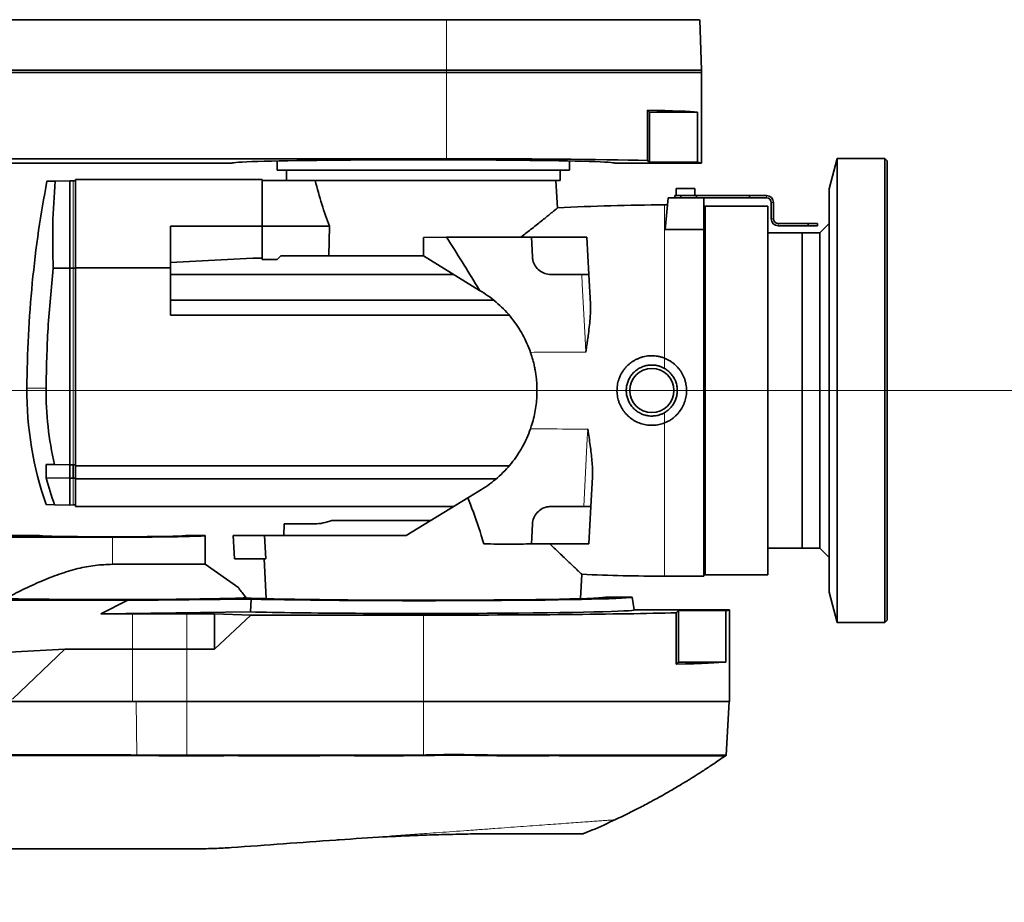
# Model space of a CAD drawing. Header units: millimetres. Extents: x 0 to 14900, y 0 to 10500.
# Tile 42 of 47: x 12365 to 12790, y 5513 to 5894. Entities that reach past the tile are written whole.
import ezdxf

# ---------------------------------------------------------------- set-up
doc = ezdxf.new("R2010")
doc.units = ezdxf.units.MM
doc.header["$LTSCALE"] = 25
doc.styles.add('SLDTEXTSTYLE0', font='TXT', dxfattribs={"width": 0.605})
doc.dimstyles.new('SLDDIMSTYLE2', dxfattribs={"dimtxt": 87.5, "dimasz": 87.5, "dimexe": 0, "dimexo": 0.0625, "dimgap": 21.875, "dimtad": 1, "dimdec": 4, "dimlfac": 25, "dimzin": 12, "dimdsep": 46, "dimtxsty": 'SLDTEXTSTYLE0', "dimsah": 1, "dimcen": 0.09, "dimadec": 1, "dimazin": 3, "dimtfac": 1, "dimtofl": 0, "dimtmove": 0, "dimatfit": 3, "dimfxl": 1, "dimfrac": 2, "dimtolj": 1, "dimtzin": 12, "dimarcsym": 0})

# ---------------------------------------------------------------- blocks, each defined once
blk = doc.blocks.new('_D_6')
at = {"color": 7, "linetype": 'Continuous', "lineweight": 0}
for p, q in [((7972.55, 6237.04), (7775.38, 6271.81)), ((12131.86, 5733.81), (13924.74, 5733.81))]:
    blk.add_line(p, q, dxfattribs=at)
at = {"color": 7, "linetype": 'Continuous', "lineweight": 18}
blk.add_arc((10826.53, 5733.81), 3060.71, 0, 170, dxfattribs=at)
for points in [[(7812.31, 6265.3), (7841.01, 6348.9), (7816.46, 6353.59)], [(13887.24, 5733.81), (13898.49, 5821.48), (13873.49, 5821.12)]]:
    blk.add_solid(points, dxfattribs=at)
at = {"color": 7, "linetype": 'Continuous', "lineweight": 18, "insert": (10991.66, 8905.45), "char_height": 87.5, "attachment_point": 1, "rotation": 354.776, "style": 'SLDTEXTSTYLE0'}
blk.add_mtext('170°', dxfattribs=at)
blk = doc.blocks.new('_D_7')
at = {"color": 7, "linetype": 'Continuous', "lineweight": 0}
for p, q in [((12131.86, 5733.81), (13924.74, 5733.81)), ((7972.55, 5230.58), (7775.38, 5195.81))]:
    blk.add_line(p, q, dxfattribs=at)
at = {"color": 7, "linetype": 'Continuous', "lineweight": 18}
blk.add_arc((10826.53, 5733.81), 3060.71, 190, 0, dxfattribs=at)
for points in [[(13887.24, 5733.81), (13873.49, 5646.5), (13898.49, 5646.14)], [(7812.31, 5202.32), (7816.46, 5114.03), (7841.01, 5118.72)]]:
    blk.add_solid(points, dxfattribs=at)
at = {"color": 7, "linetype": 'Continuous', "lineweight": 18, "insert": (10959.6, 2786.27), "char_height": 87.5, "attachment_point": 1, "rotation": 5, "style": 'SLDTEXTSTYLE0'}
blk.add_mtext('170°', dxfattribs=at)

msp = doc.modelspace()

# ---------------------------------------------------------------- linework, layer by layer
at = {"color": 8, "linetype": 'Continuous', "lineweight": 18}
for p, q in [((12549.0253763, 5893.5166947), (12549.0253763, 5871.8100723)), ((12549.0253763, 5871.8100723), (12549.0253763, 5870.8100723)), ((12549.0253763, 5870.8100723), (12549.0253763, 5833.7301295)), ((12388.0253763, 5786.5055883), (12388.0253763, 5824.1338897)), ((12687.0253763, 5816.8100723), (12687.0253763, 5817.8100723)), ((12643.0253763, 5747.765358), (12643.0253763, 5813.8100723)), ((12689.0253763, 5814.8100723), (12690.0253763, 5814.8100723)), ((12690.0253763, 5807.8100723), (12689.0253763, 5807.8100723)), ((12692.0253763, 5805.8100723), (12692.0253763, 5804.8100723)), ((12388.0253763, 5701.8362549), (12388.0253763, 5786.5055883)), ((12643.0253763, 5743.3363517), (12643.0253763, 5747.765358)), ((12376.3174651, 5734.8100723), (12368.0287096, 5734.8100723)), ((12643.0253763, 5719.8547866), (12643.0253763, 5724.2837929)), ((12643.0253763, 5653.8100723), (12643.0253763, 5719.8547866)), ((12388.0253763, 5684.4862549), (12388.0253763, 5696.0564816)), ((12404.9253763, 5658.9148457), (12404.9253763, 5670.6118697)), ((12413.6147617, 5622.3100723), (12413.6147617, 5637.5626802)), ((12437.0253763, 5622.3100723), (12437.0253763, 5637.5273081)), ((12539.0253763, 5599.8100723), (12539.0253763, 5637.0060037)), ((12413.6147617, 5599.8100723), (12413.6147617, 5622.3100723)), ((12437.0253763, 5599.8100723), (12437.0253763, 5622.3100723)), ((12415.4089488, 5576.7324426), (12415.2088166, 5599.8100723)), ((12437.0253763, 5576.6905554), (12437.0253763, 5599.8100723)), ((12539.0253763, 5576.7304752), (12539.0253763, 5599.8100723)), ((12415.5013198, 5576.3246584), (12415.4063084, 5576.7324276)), ((12437.0253763, 5576.2952906), (12437.028898, 5576.6905247)), ((12539.0134942, 5576.7301192), (12539.0253763, 5576.3344535))]:
    msp.add_line(p, q, dxfattribs=at)
at = {"color": 7, "linetype": 'Continuous', "lineweight": 35}
for p, q in [((12658.9904555, 5871.8100723), (12658.2292129, 5893.6092071)), ((12549.0253763, 5870.8100723), (12313.7621041, 5870.8100723)), ((12549.0253763, 5871.8100723), (12319.2568776, 5871.8100723)), ((12658.9904555, 5871.8100723), (12549.0253763, 5871.8100723)), ((12659.0253763, 5870.8100723), (12549.0253763, 5870.8100723)), ((12658.9292929, 5870.8100723), (12658.9904555, 5871.8100723)), ((12659.0253763, 5831.8100723), (12659.0253763, 5870.8100723)), ((12635.7329625, 5854.6424861), (12635.7329625, 5832.9915874)), ((12635.7329625, 5854.6424861), (12636.5653763, 5853.8100723)), ((12636.5653763, 5853.8100723), (12636.5653763, 5832.1591736)), ((12636.5653763, 5853.8100723), (12657.1919145, 5853.8100723)), ((12657.1919145, 5832.1591736), (12657.1919145, 5853.8100723)), ((12549.0253763, 5833.7301295), (12349.0253763, 5833.7301295)), ((12351.0253763, 5831.8100723), (12456.5253763, 5831.8100723)), ((12476.0253763, 5832.7398311), (12476.0253763, 5828.8100723)), ((12602.0253763, 5828.8100723), (12602.0253763, 5832.7398311)), ((12621.5253763, 5831.8100723), (12659.0253763, 5831.8100723)), ((12635.7329625, 5832.9915874), (12636.5653763, 5832.1591736)), ((12636.5653763, 5832.1591736), (12657.1919145, 5832.1591736)), ((12717.5253763, 5833.8100723), (12714.0253763, 5820.7478945)), ((12738.0253763, 5833.8100723), (12717.5253763, 5833.8100723)), ((12717.5253763, 5633.8100723), (12717.5253763, 5833.8100723)), ((12739.0253763, 5832.8100723), (12738.0253763, 5833.8100723)), ((12738.0253763, 5633.8100723), (12738.0253763, 5833.8100723)), ((12739.0253763, 5634.8100723), (12739.0253763, 5832.8100723)), ((12602.0253763, 5828.8100723), (12476.0253763, 5828.8100723)), ((12480.0253763, 5828.8100723), (12480.0253763, 5824.3100723)), ((12598.0253763, 5824.3100723), (12598.0253763, 5828.8100723)), ((12380.2925163, 5824.0512773), (12386.5253763, 5824.1600723)), ((12386.5253763, 5786.5111536), (12386.5253763, 5824.1600723)), ((12386.5253763, 5824.1600723), (12388.0253763, 5824.1338897)), ((12389.0253763, 5824.1338897), (12388.0253763, 5824.1338897)), ((12389.0253763, 5786.6274472), (12389.0253763, 5824.8100723)), ((12469.5253763, 5824.8100723), (12389.0253763, 5824.8100723)), ((12469.5253763, 5804.5957413), (12469.5253763, 5824.8100723)), ((12490.1566872, 5824.3100723), (12469.5253763, 5824.3100723)), ((12598.0253763, 5824.3100723), (12490.1566872, 5824.3100723)), ((12596.8301644, 5812.4538006), (12596.2088035, 5824.3100723)), ((12647.5253763, 5816.8100723), (12647.5253763, 5817.8100723)), ((12647.5253763, 5817.8100723), (12650.0253763, 5817.8100723)), ((12648.0253763, 5820.8100723), (12648.0253763, 5817.8100723)), ((12648.0253763, 5820.8100723), (12656.0253763, 5820.8100723)), ((12650.0253763, 5817.8100723), (12650.0253763, 5816.8100723)), ((12650.0253763, 5817.8100723), (12656.8437073, 5817.8100723)), ((12656.0253763, 5817.8100723), (12656.0253763, 5820.8100723)), ((12656.8437073, 5816.8100723), (12656.8437073, 5817.8100723)), ((12656.8437073, 5817.8100723), (12679.7253763, 5817.8100723)), ((12679.7253763, 5816.8100723), (12679.7253763, 5817.8100723)), ((12679.7253763, 5817.8100723), (12687.0253763, 5817.8100723)), ((12682.2253763, 5817.9100723), (12682.2253763, 5817.8100723)), ((12682.2253763, 5817.9100723), (12683.4753763, 5817.9100723)), ((12683.4753763, 5817.9100723), (12683.4753763, 5817.8100723)), ((12683.4753763, 5817.9100723), (12683.9753763, 5817.9100723)), ((12683.9753763, 5817.9100723), (12683.9753763, 5817.8100723)), ((12683.9753763, 5817.9100723), (12685.2253763, 5817.9100723)), ((12685.2253763, 5817.9100723), (12685.2253763, 5817.8100723)), ((12714.0253763, 5646.8722501), (12714.0253763, 5820.7478945)), ((12644.2629103, 5813.8100723), (12643.0253763, 5813.8100723)), ((12644.5253763, 5816.8100723), (12643.3297657, 5803.1441809)), ((12644.5253763, 5816.8100723), (12660.0253763, 5816.8100723)), ((12660.0253763, 5803.1441809), (12660.0253763, 5816.8100723)), ((12660.0253763, 5816.8100723), (12679.7253763, 5816.8100723)), ((12660.5253763, 5813.3100723), (12660.0253763, 5812.8100723)), ((12687.5253763, 5813.3100723), (12660.5253763, 5813.3100723)), ((12660.5253763, 5813.3100723), (12660.5253763, 5654.3100723)), ((12679.7253763, 5816.8100723), (12687.0253763, 5816.8100723)), ((12687.5253763, 5813.3100723), (12687.5253763, 5733.8100723)), ((12689.0253763, 5814.8100723), (12689.0253763, 5807.8100723)), ((12690.0253763, 5814.8100723), (12690.0253763, 5807.8100723)), ((12430.0253763, 5804.5957413), (12430.0253763, 5786.6274472)), ((12469.5253763, 5804.5957413), (12430.0253763, 5804.5957413)), ((12498.5358032, 5804.6103907), (12469.5253763, 5804.6103907)), ((12469.5253763, 5801.3506407), (12469.5253763, 5804.5957413)), ((12498.5358032, 5804.6103907), (12498.2652108, 5791.8100723)), ((12705.0253763, 5805.8100723), (12692.0253763, 5805.8100723)), ((12705.0253763, 5804.8100723), (12692.0253763, 5804.8100723)), ((12705.0253763, 5804.8100723), (12705.0253763, 5805.8100723)), ((12705.0253763, 5805.8100723), (12709.0253763, 5805.8100723)), ((12709.0253763, 5804.8100723), (12705.0253763, 5804.8100723)), ((12709.0253763, 5805.8100723), (12709.0253763, 5804.8100723)), ((12714.0253763, 5805.8100723), (12710.0253763, 5801.8100723)), ((12469.5253763, 5790.3100723), (12469.5253763, 5801.3506407)), ((12660.0253763, 5803.1441809), (12643.3297657, 5803.1441809)), ((12660.0253763, 5803.1441809), (12660.0253763, 5653.8100723)), ((12702.3253763, 5801.8100723), (12687.5253763, 5801.8100723)), ((12703.3304927, 5801.8100723), (12702.3253763, 5801.8100723)), ((12702.3253763, 5665.8100723), (12702.3253763, 5801.8100723)), ((12702.3253763, 5801.8100723), (12702.3253763, 5733.8100723)), ((12706.8304927, 5801.8100723), (12706.3232681, 5801.8100723)), ((12710.0253763, 5801.8100723), (12709.8232681, 5801.8100723)), ((12710.0253763, 5665.8100723), (12710.0253763, 5801.8100723)), ((12539.0253763, 5791.8100723), (12539.099181, 5799.8106682)), ((12539.099181, 5799.8106682), (12549.0320856, 5799.8799406)), ((12586.03634, 5791.3913847), (12585.5878529, 5799.9490282)), ((12585.5878529, 5799.9490282), (12609.5650735, 5799.836582)), ((12609.5650735, 5799.836582), (12610.4049873, 5783.8100723)), ((12477.5253763, 5791.8100723), (12476.0253763, 5790.3100723)), ((12498.2652108, 5791.8100723), (12477.5253763, 5791.8100723)), ((12539.0253763, 5791.8100723), (12498.2652108, 5791.8100723)), ((12539.0253763, 5791.8100723), (12563.2583508, 5776.9876751)), ((12430.0253763, 5788.9495961), (12465.5253763, 5790.8100723)), ((12469.5253763, 5790.8100723), (12465.5253763, 5790.8100723)), ((12469.5253763, 5790.3100723), (12476.0253763, 5790.3100723)), ((12379.4116127, 5786.4847602), (12386.5253763, 5786.5111536)), ((12386.5253763, 5701.8100723), (12386.5253763, 5786.5111536)), ((12386.5253763, 5786.5111536), (12388.0253763, 5786.5055883)), ((12389.0253763, 5786.5055883), (12388.0253763, 5786.5055883)), ((12430.0253763, 5786.6274472), (12389.0253763, 5786.6274472)), ((12389.0253763, 5701.3100723), (12389.0253763, 5786.6274472)), ((12430.0253763, 5786.6274472), (12430.0253763, 5766.3100723)), ((12552.1044885, 5783.8100723), (12430.0253763, 5783.8100723)), ((12607.2994948, 5783.8100723), (12594.0253763, 5783.8100723)), ((12610.4049873, 5783.8100723), (12611.0691825, 5771.1364729)), ((12563.2583508, 5776.9876751), (12564.1149926, 5776.4636996)), ((12569.2379829, 5772.8100723), (12430.0253763, 5772.8100723)), ((12575.9644591, 5766.3100723), (12430.0253763, 5766.3100723)), ((12687.5253763, 5733.8100723), (12687.5253763, 5654.3100723)), ((12702.3253763, 5733.8100723), (12702.3253763, 5665.8100723)), ((12376.3663708, 5701.9873984), (12376.3663708, 5696.1266066)), ((12379.9704345, 5701.9244892), (12376.3663708, 5701.9873984)), ((12379.9704345, 5701.9244892), (12386.5253763, 5701.8100723)), ((12386.5253763, 5701.8100723), (12388.0253763, 5701.8362549)), ((12386.5253763, 5696.0443471), (12386.5253763, 5701.8100723)), ((12389.0253763, 5701.8362549), (12388.0253763, 5701.8362549)), ((12388.0253763, 5696.0564816), (12388.0253763, 5701.8362549)), ((12575.9642859, 5701.3100723), (12389.0253763, 5701.3100723)), ((12389.0253763, 5695.8133619), (12389.0253763, 5701.3100723)), ((12376.3663708, 5696.1266066), (12386.5253763, 5696.0443471)), ((12386.5253763, 5696.0443471), (12388.0253763, 5696.0564816)), ((12386.5253763, 5684.4600723), (12386.5253763, 5696.0443471)), ((12389.0253763, 5696.0564816), (12388.0253763, 5696.0564816)), ((12570.4916921, 5695.8133619), (12389.0253763, 5695.8133619)), ((12389.0253763, 5683.8100723), (12389.0253763, 5695.8133619)), ((12611.9346981, 5696.4827483), (12611.2705513, 5683.8100723)), ((12558.2208804, 5687.5512387), (12564.1149926, 5691.156445)), ((12558.2208804, 5687.5512387), (12531.6683757, 5671.3100723)), ((12379.9704345, 5684.5744892), (12376.3139152, 5684.638314)), ((12379.9704345, 5684.5744892), (12386.5253763, 5684.4600723)), ((12386.5253763, 5684.4600723), (12388.0253763, 5684.4862549)), ((12389.0253763, 5684.4862549), (12388.0253763, 5684.4862549)), ((12389.0253763, 5683.8100723), (12552.1044885, 5683.8100723)), ((12594.0253763, 5683.8100723), (12608.1683169, 5683.8100723)), ((12611.2705513, 5683.8100723), (12610.4309724, 5667.7899533)), ((12499.6111344, 5677.8100723), (12542.2951543, 5677.8100723)), ((12479.0515802, 5676.3100723), (12478.7895413, 5671.3100723)), ((12492.2214638, 5676.3100723), (12479.0515802, 5676.3100723)), ((12585.5878529, 5667.6711165), (12586.03634, 5676.22876)), ((12342.6768902, 5670.6118697), (12404.9253763, 5670.6118697)), ((12373.3894779, 5671.3100723), (12351.0253763, 5671.3100723)), ((12444.9253763, 5671.3100723), (12436.4612747, 5671.3100723)), ((12444.9253763, 5658.9148457), (12444.9253763, 5671.3100723)), ((12457.5494541, 5661.3100723), (12457.0253763, 5671.3100723)), ((12457.0253763, 5671.3100723), (12470.5749263, 5671.3100723)), ((12471.0295136, 5661.3100723), (12470.5749263, 5671.3100723)), ((12470.5749263, 5671.3100723), (12531.6683757, 5671.3100723)), ((12610.4309724, 5667.7899533), (12585.5878529, 5667.6711165)), ((12687.5253763, 5665.8100723), (12702.3253763, 5665.8100723)), ((12702.3253763, 5665.8100723), (12710.0253763, 5665.8100723)), ((12710.0253763, 5665.8100723), (12714.0253763, 5661.8100723)), ((12457.5494541, 5661.3100723), (12471.0295136, 5661.3100723)), ((12470.3724051, 5661.3100723), (12471.2734388, 5644.1173263)), ((12404.9253763, 5658.9148457), (12444.9253763, 5658.9148457)), ((12459.4079505, 5648.774038), (12444.9253763, 5658.9148457)), ((12606.7773138, 5644.1173263), (12607.3290356, 5654.6448051)), ((12643.0253763, 5653.8100723), (12660.0253763, 5653.8100723)), ((12660.0253763, 5654.8100723), (12660.5253763, 5654.3100723)), ((12660.5253763, 5654.3100723), (12687.5253763, 5654.3100723)), ((12411.3638371, 5643.26463), (12349.0253763, 5643.4543355)), ((12411.3638371, 5643.26463), (12399.9764678, 5637.6041836)), ((12464.7098585, 5643.919093), (12411.3638371, 5643.26463)), ((12464.7098585, 5643.919093), (12464.4677892, 5638.3953802)), ((12629.0253763, 5644.8100723), (12617.7311476, 5644.8100723)), ((12629.9951747, 5639.3100723), (12629.0253763, 5644.8100723)), ((12714.0253763, 5646.8722501), (12717.5253763, 5633.8100723)), ((12671.0253763, 5639.3100723), (12629.9951747, 5639.3100723)), ((12649.0253763, 5638.960971), (12648.0762252, 5638.01182)), ((12669.5014277, 5638.960971), (12649.0253763, 5638.960971)), ((12649.0253763, 5616.8100723), (12649.0253763, 5638.960971)), ((12669.5014277, 5638.960971), (12669.5014277, 5616.8100723)), ((12671.0253763, 5599.8100723), (12671.0253763, 5639.3100723)), ((12399.9764678, 5637.6041836), (12464.4677892, 5638.3953802)), ((12399.9764678, 5637.6041836), (12413.6147617, 5637.5626802)), ((12437.0253763, 5637.5273081), (12449.0253763, 5637.5273081)), ((12449.0253763, 5637.5273081), (12464.6304014, 5637.0060037)), ((12449.0253763, 5622.3100723), (12449.0253763, 5637.5273081)), ((12449.0253763, 5622.3100723), (12464.6304014, 5637.0060037)), ((12464.6304014, 5637.0060037), (12539.0253763, 5637.0060037)), ((12648.0762252, 5615.8609213), (12648.0762252, 5638.01182)), ((12738.0253763, 5633.8100723), (12739.0253763, 5634.8100723)), ((12717.5253763, 5633.8100723), (12738.0253763, 5633.8100723)), ((12349.0253763, 5620.4861495), (12384.4505084, 5622.3100723)), ((12384.4505084, 5622.3100723), (12361.8748398, 5600.8100723)), ((12384.4505084, 5622.3100723), (12413.6147617, 5622.3100723)), ((12437.0253763, 5622.3100723), (12449.0253763, 5622.3100723)), ((12649.0253763, 5616.8100723), (12648.0762252, 5615.8609213)), ((12669.5014277, 5616.8100723), (12649.0253763, 5616.8100723)), ((12413.6147617, 5599.8100723), (12197.6522672, 5599.8100723)), ((12437.0253763, 5599.8100723), (12413.6147617, 5599.8100723)), ((12539.0253763, 5599.8100723), (12437.0253763, 5599.8100723)), ((12671.0253763, 5599.8100723), (12539.0253763, 5599.8100723)), ((12669.6554076, 5576.6695134), (12670.8681529, 5599.8100723)), ((12415.4063084, 5576.7324276), (12415.4089488, 5576.7324426)), ((12437.0253763, 5576.6905554), (12437.028898, 5576.6905247)), ((12539.0134942, 5576.7301192), (12539.0253763, 5576.7304752)), ((12669.0990019, 5576.2821828), (12669.6942641, 5576.6990811))]:
    msp.add_line(p, q, dxfattribs=at)
at = {"color": 7, "linetype": 'Continuous', "lineweight": 35, "flags": 128}
msp.add_lwpolyline([(12549.0253763, 5893.5166947), (12392.2889751, 5893.5166947), (12355.7729263, 5893.5166947), (12337.5149019, 5893.5166947), (12319.2568776, 5893.5024031)], dxfattribs=at)
at = {"color": 8, "linetype": 'Continuous', "lineweight": 18, "flags": 128}
for points in [[(12609.0566066, 5750.4081127), (12608.7484258, 5756.2665006), (12607.5157158, 5779.6998028), (12607.2994948, 5783.8100723)], [(12608.1683169, 5683.8100723), (12608.4764952, 5689.6684133), (12609.7092215, 5713.1020263), (12609.9257019, 5717.2172283)]]:
    msp.add_lwpolyline(points, dxfattribs=at)
at = {"color": 7, "linetype": 'Continuous', "lineweight": 35}
msp.add_circle((12637.5253763, 5733.8100723), 9.5, dxfattribs=at)
at = {"color": 7, "linetype": 'Continuous', "lineweight": 18}
msp.add_arc((10826.5253734, 5733.8100723), 2848, 190, 170, dxfattribs=at)
at = {"color": 7, "linetype": 'Continuous', "lineweight": 35}
for centre, radius, start, end in [((12687.0253763, 5814.8100723), 3, 0, 90), ((12643.0253763, 5013.8100723), 800, 90, 93.3124775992), ((12687.0253763, 5814.8100723), 2, 0, 90), ((12692.0253763, 5807.8100723), 3, 180, 270), ((12692.0253763, 5807.8100723), 2, 180, 270), ((12518.0253763, 5733.8100723), 150, 179.618025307, 199.136009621), ((12517.1661262, 5733.8100283), 140.8522113, 179.593199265, 193.083796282), ((12517.4656084, 5733.8089017), 146.0443433, 194.952581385, 199.70148217), ((12643.0253763, 6453.8100723), 800, 267.4392982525, 270)]:
    msp.add_arc(centre, radius, start, end, dxfattribs=at)
for centre, major_axis, ratio, start_param, end_param in [((12549.0253763, 5853.460971), (110, 0), 0.0174550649, 0.182835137, 0.6628351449), ((12539.0253763, 5831.8100723), (82.5, 0), 0.0174550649, 0, 3.1415926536), ((12549.0253763, 5831.8100723), (110, 0), 0.0174550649, 0.6628351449, 1.5707963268), ((12549.0253763, 5831.8100723), (110, 0), 0.0174550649, 0, 0.182835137), ((12539.0253763, 5884.2728657), (0, 121.377872), 0.4421334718, 2.0875007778, 2.2867244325), ((12404.9253763, 5671.3126469), (31.5362433, 0), 0.0174552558, 3.1462697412, 6.2785082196), ((12404.9253763, 5671.3100723), (40, 0), 0.0174550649, 4.7123889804, 6.2831853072), ((12404.9253763, 5644.7838859), (60.1624001, 0), 0.017460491, 3.8357422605, 5.9960476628), ((12539.0253763, 5644.8164979), (78.7066322, 0), 0.0174552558, 3.3842506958, 6.2785082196), ((12539.0253763, 5644.8052372), (90.0004263, 0), 0.0174551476, 3.7409043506, 6.2862631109), ((12539.0253763, 5639.3051851), (90.9702293, 0), 0.0174551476, 3.7517074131, 6.2862631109), ((12539.0253763, 5639.3100723), (132, 0), 0.0174550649, 6.1310843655, 6.2831853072), ((12539.0253763, 5639.3100723), (132, 0), 0.0174550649, 4.7123889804, 5.6846163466), ((12539.0253763, 5617.1591736), (132, 0), 0.0174550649, 5.6846163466, 6.1310843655)]:
    msp.add_ellipse(centre, major_axis=major_axis, ratio=ratio, start_param=start_param, end_param=end_param, dxfattribs=at)
for points, knots in [([(12658.1482692, 5893.6063805), (12658.142753, 5893.6063491), (12658.1293177, 5893.6062727), (12657.1983213, 5893.6055956), (12655.5062268, 5893.6044204), (12653.0502329, 5893.601476), (12649.8335159, 5893.5993893), (12645.9004654, 5893.5948634), (12641.3007339, 5893.5916166), (12636.0694188, 5893.5863568), (12630.1525916, 5893.5813905), (12623.6617464, 5893.5759043), (12616.6892679, 5893.569501), (12609.262587, 5893.5640752), (12601.3156308, 5893.5565639), (12592.9980936, 5893.5506921), (12584.4180046, 5893.5432465), (12575.632119, 5893.5367614), (12566.5614871, 5893.5298372), (12557.6565011, 5893.5225976), (12551.7782653, 5893.5185774), (12549.0253763, 5893.5166947)], [0, 0, 0, 0, 0.038075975, 0.0927388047, 0.1456723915, 0.1989761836, 0.2528533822, 0.3075159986, 0.3602592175, 0.4133686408, 0.4676330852, 0.5222966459, 0.5750395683, 0.6281487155, 0.6824128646, 0.7370761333, 0.7900093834, 0.8433128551, 0.897189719, 0.9518520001, 1, 1, 1, 1]), ([(12376.6779979, 5823.9885765), (12375.4282188, 5816.9347605), (12372.8556892, 5802.4152748), (12370.2536994, 5780.2337134), (12368.4755681, 5757.5517214), (12368.1776625, 5742.390622), (12368.0287096, 5734.8100723)], [0, 0, 0, 0, 0.23951166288, 0.49300777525, 0.74650388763, 1, 1, 1, 1]), ([(12380.2925163, 5824.0512773), (12379.8680091, 5824.0438675), (12378.5910029, 5824.0215773), (12377.2220963, 5823.997683), (12376.6198387, 5823.9871705), (12376.672521, 5823.9880901), (12376.6801119, 5823.9882226)], [0, 0, 0, 0, 0.1855921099, 0.5582998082, 0.936356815, 1, 1, 1, 1]), ([(12379.4116127, 5786.4847602), (12379.2468511, 5792.7381259), (12378.9167169, 5805.2680505), (12379.8333509, 5817.7824802), (12380.2925163, 5824.0512773)], [0, 0, 0, 0, 0.49907448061, 1, 1, 1, 1]), ([(12581.1090523, 5799.9562105), (12581.826657, 5800.505831), (12583.2639044, 5801.6066332), (12585.464193, 5803.3205627), (12587.6995013, 5805.0818448), (12589.8983836, 5806.8356056), (12591.86238, 5808.4171817), (12593.5342474, 5809.7743068), (12594.8853653, 5810.8777485), (12595.9150731, 5811.7225626), (12596.5731121, 5812.2641341), (12596.8499278, 5812.4923593), (12596.8091563, 5812.4587502), (12596.8013012, 5812.4522751)], [0, 0, 0, 0, 0.0779847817, 0.1561910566, 0.2564799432, 0.3573408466, 0.4601822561, 0.5637997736, 0.664125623, 0.7653317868, 0.8695361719, 0.9748648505, 1, 1, 1, 1]), ([(12706.3232681, 5801.8100266), (12706.3239562, 5801.8100415), (12706.3307972, 5801.8101897), (12706.3038524, 5801.809602), (12706.2406549, 5801.8082619), (12706.1326791, 5801.8061067), (12705.9903572, 5801.8035279), (12705.8135764, 5801.8007379), (12705.6103828, 5801.7980958), (12705.3828473, 5801.7958563), (12705.1409192, 5801.7943068), (12704.8874348, 5801.7936044), (12704.6338337, 5801.7938448), (12704.3831588, 5801.7950089), (12704.1471577, 5801.7969484), (12703.9285049, 5801.7994728), (12703.7376572, 5801.8022509), (12703.5766579, 5801.8050076), (12703.4524906, 5801.8073956), (12703.3687452, 5801.8091311), (12703.3269811, 5801.8100372), (12703.329609, 5801.8099802), (12703.3304927, 5801.8099611)], [0, 0, 0, 0, 0.005865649, 0.0583110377, 0.1122774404, 0.1647331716, 0.2186981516, 0.271374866, 0.3255612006, 0.3785599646, 0.4330797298, 0.4863571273, 0.5411720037, 0.5945739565, 0.649528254, 0.7028549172, 0.7577419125, 0.8108183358, 0.8654527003, 0.9182012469, 0.9724946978, 1, 1, 1, 1]), ([(12709.8232681, 5801.8100266), (12709.8239562, 5801.8100415), (12709.8307972, 5801.8101897), (12709.8038524, 5801.809602), (12709.7406549, 5801.8082619), (12709.6326791, 5801.8061067), (12709.4903572, 5801.8035279), (12709.3135764, 5801.8007379), (12709.1103828, 5801.7980958), (12708.8828473, 5801.7958563), (12708.6409192, 5801.7943068), (12708.3874348, 5801.7936044), (12708.1338337, 5801.7938448), (12707.8831588, 5801.7950089), (12707.6471577, 5801.7969484), (12707.4285049, 5801.7994728), (12707.2376572, 5801.8022509), (12707.0766579, 5801.8050076), (12706.9524906, 5801.8073956), (12706.8687452, 5801.8091311), (12706.8269811, 5801.8100372), (12706.829609, 5801.8099802), (12706.8304927, 5801.8099611)], [0, 0, 0, 0, 0.005865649, 0.0583110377, 0.1122774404, 0.1647331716, 0.2186981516, 0.271374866, 0.3255612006, 0.3785599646, 0.4330797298, 0.4863571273, 0.5411720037, 0.5945739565, 0.649528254, 0.7028549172, 0.7577419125, 0.8108183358, 0.8654527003, 0.9182012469, 0.9724946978, 1, 1, 1, 1]), ([(12549.0320856, 5799.8799406), (12555.8443392, 5799.9123991), (12568.0106038, 5799.9703679), (12580.2164314, 5799.9555494), (12585.5878529, 5799.9490282)], [0, 0, 0, 0, 0.5599297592, 1, 1, 1, 1]), ([(12549.0320856, 5799.8799406), (12553.5327714, 5792.7737882), (12558.3377463, 5785.1871924), (12562.9652975, 5777.4760085), (12563.2583508, 5776.9876751)], [0, 0, 0, 0, 0.9366720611, 1, 1, 1, 1]), ([(12594.0253763, 5783.8100723), (12593.1330712, 5783.8975134), (12591.3490738, 5784.0723355), (12588.9771168, 5785.4229778), (12587.1596989, 5787.4209832), (12586.2319852, 5789.5479218), (12586.0862444, 5790.9211611), (12586.03634, 5791.3913847)], [0, 0, 0, 0, 0.2174157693, 0.4346822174, 0.6557893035, 0.8821356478, 1, 1, 1, 1]), ([(12379.4116127, 5786.4847602), (12378.5546349, 5777.904909), (12376.838268, 5760.7210662), (12376.4912286, 5743.4551555), (12376.3174651, 5734.8100723)], [0, 0, 0, 0, 0.4992975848, 1, 1, 1, 1]), ([(12607.2994948, 5783.8100723), (12607.6304976, 5783.8100723), (12608.2925049, 5783.8100723), (12609.1944135, 5783.8100723), (12609.8962067, 5783.8100723), (12610.3299, 5783.8100723), (12610.3811426, 5783.8100723), (12610.4049873, 5783.8100723)], [0, 0, 0, 0, 0.2038572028, 0.4077153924, 0.6119591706, 0.8194325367, 1, 1, 1, 1]), ([(12585.242964, 5750.2569385), (12584.7525824, 5751.5619397), (12583.7718193, 5754.1719413), (12581.8761109, 5757.9495559), (12579.6680672, 5761.5970947), (12577.1318073, 5765.063745), (12574.3146018, 5768.2955659), (12571.2037842, 5771.2942788), (12567.8212317, 5774.0639978), (12565.3504024, 5775.6638011), (12564.1149926, 5776.4636996)], [0, 0, 0, 0, 0.1220096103, 0.2440191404, 0.3694407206, 0.4948618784, 0.6193063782, 0.7437502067, 0.8718756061, 1, 1, 1, 1]), ([(12611.0691825, 5771.1364729), (12611.0775109, 5769.3443998), (12611.0969862, 5765.1537427), (12610.4342553, 5759.9180727), (12609.8879747, 5755.9402832), (12609.6232724, 5754.112652), (12609.4431178, 5752.8835831), (12609.3216726, 5752.0597649), (12609.2402532, 5751.5088641), (12609.1856831, 5751.1410368), (12609.1489934, 5750.8956904), (12609.1241419, 5750.732137), (12609.107091, 5750.6231472), (12609.0951639, 5750.5505348), (12609.0866047, 5750.5021647), (12609.0802753, 5750.4699442), (12609.0754471, 5750.4484782), (12609.0716511, 5750.4341742), (12609.068587, 5750.4246383), (12609.065885, 5750.4178936), (12609.0634263, 5750.4131904), (12609.0610412, 5750.410146), (12609.059062, 5750.408668), (12609.0576312, 5750.4081549), (12609.0568467, 5750.4081211), (12609.0566065, 5750.4081108)], [0, 0, 0, 0, 0.27057582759, 0.63272557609, 0.75434394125, 0.83590560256, 0.89047435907, 0.92692618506, 0.95124816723, 0.9674640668, 0.97827162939, 0.9854742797, 0.99027524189, 0.99347665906, 0.99561313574, 0.99704090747, 0.99799729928, 0.99864037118, 0.99907536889, 0.99937238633, 0.99963618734, 0.99979970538, 0.99989421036, 0.99996761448, 1, 1, 1, 1]), ([(12585.242964, 5750.2569385), (12585.445621, 5749.6538145), (12585.858737, 5748.4243474), (12586.3941992, 5746.5262425), (12586.8676482, 5744.5718449), (12587.2635518, 5742.5837467), (12587.5835551, 5740.5496175), (12587.8220868, 5738.4759456), (12587.9751952, 5736.3634623), (12588.0387883, 5734.2344892), (12588.005631, 5731.656128), (12587.7970106, 5728.6347404), (12587.3164168, 5725.1778648), (12586.5887388, 5721.7432369), (12585.8496789, 5719.1430983), (12585.3581486, 5717.701118), (12585.242964, 5717.3632061)], [0, 0, 0, 0, 0.0578137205, 0.1178531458, 0.1780244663, 0.2386090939, 0.2993379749, 0.3617578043, 0.4243422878, 0.4874347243, 0.5507003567, 0.6530553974, 0.7561435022, 0.8614720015, 0.967537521, 1, 1, 1, 1]), ([(12643.0253763, 5719.8547866), (12642.2469823, 5719.5881533), (12641.0692608, 5719.1847333), (12639.4196334, 5718.9137151), (12637.7534689, 5718.7704295), (12636.0763431, 5718.8399917), (12634.428876, 5719.114977), (12632.8121538, 5719.527285), (12631.2545655, 5720.1398357), (12629.7932717, 5720.9359266), (12628.397596, 5721.8556973), (12627.1197971, 5722.9499307), (12625.99094, 5724.19257), (12625.2227452, 5725.1973726), (12624.5433542, 5726.2609624), (12623.9545184, 5727.3781204), (12623.4559852, 5728.5559373), (12622.9322916, 5730.1654004), (12622.6152131, 5731.8311749), (12622.5101851, 5733.5137851), (12622.5482325, 5735.1916745), (12622.7966249, 5736.8544903), (12623.2461005, 5738.4613514), (12623.8294205, 5740.0260002), (12624.6067949, 5741.5117654), (12625.5583907, 5742.8833166), (12626.6270765, 5744.1763557), (12627.8583266, 5745.3330116), (12629.222905, 5746.3246217), (12630.3091413, 5746.9805667), (12631.4424843, 5747.5403331), (12632.6171294, 5748.0032802), (12633.8422942, 5748.3698979), (12635.4957331, 5748.7135789), (12637.18014, 5748.8466235), (12638.8553116, 5748.7689557), (12639.9453959, 5748.6256509), (12641.1039008, 5748.3916135), (12642.0786422, 5748.1218433), (12642.787886, 5747.8547831), (12643.0253763, 5747.765358)], [0, 0, 0, 0, 0.04221224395, 0.06386774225, 0.08568273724, 0.12805360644, 0.14956192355, 0.17138477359, 0.21368190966, 0.23514563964, 0.2569153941, 0.29962872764, 0.3213044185, 0.34329131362, 0.36466703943, 0.38619214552, 0.40819076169, 0.4303541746, 0.47310490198, 0.49481039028, 0.51683880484, 0.55919369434, 0.58069139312, 0.60250052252, 0.64495921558, 0.6665043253, 0.68835642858, 0.73125385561, 0.75302605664, 0.77511466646, 0.7964666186, 0.81796889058, 0.8399481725, 0.86209356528, 0.90462893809, 0.92622352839, 0.94813709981, 0.96102103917, 0.98694789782, 1, 1, 1, 1]), ([(12643.0253763, 5747.765358), (12643.7868064, 5747.4239192), (12644.9389853, 5746.9072616), (12646.3439507, 5745.964644), (12647.6707172, 5744.9160311), (12648.855593, 5743.7022446), (12649.8749599, 5742.3560645), (12650.7774048, 5740.9257279), (12651.4961091, 5739.383479), (12652.012998, 5737.7673407), (12652.3878224, 5736.1218092), (12652.5527795, 5734.4387545), (12652.5066442, 5732.7610664), (12652.3197575, 5731.1011846), (12651.9268678, 5729.47551), (12651.3410045, 5727.9232835), (12650.6253193, 5726.420681), (12649.723219, 5725.0114392), (12648.656739, 5723.7291475), (12647.9040931, 5722.9651603), (12647.0728324, 5722.2249754), (12646.1565516, 5721.5153855), (12644.9680135, 5720.7622259), (12643.9113399, 5720.2189254), (12643.2475365, 5719.9460963), (12643.0253763, 5719.8547866)], [0, 0, 0, 0, 0.0696714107, 0.1054252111, 0.141441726, 0.2113606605, 0.2468471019, 0.2828490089, 0.3529103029, 0.3884837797, 0.4245904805, 0.4938010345, 0.5289413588, 0.5646042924, 0.6331707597, 0.6679675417, 0.7032625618, 0.7723551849, 0.8074123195, 0.8429661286, 0.8621507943, 0.9007121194, 0.9399557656, 0.9799045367, 1, 1, 1, 1]), ([(12643.0253763, 5743.3363517), (12642.8319748, 5743.4433695), (12642.2483501, 5743.7663152), (12641.4225949, 5744.1129491), (12640.4947028, 5744.4118336), (12639.3810939, 5744.6827795), (12638.1478816, 5744.8232051), (12636.9135609, 5744.8059965), (12635.6878656, 5744.685737), (12634.4827417, 5744.4125273), (12633.3272985, 5743.9913946), (12632.2112533, 5743.4752691), (12631.1638306, 5742.8211516), (12630.2105133, 5742.0427596), (12629.3232643, 5741.1849094), (12628.5457397, 5740.2165316), (12627.8999438, 5739.1615428), (12627.4846773, 5738.3338358), (12627.1402542, 5737.4757848), (12626.8660909, 5736.5807617), (12626.6703056, 5735.6687013), (12626.5135442, 5734.4428433), (12626.511483, 5733.2024039), (12626.665816, 5731.9785956), (12626.9215412, 5730.7744995), (12627.3268337, 5729.6078574), (12627.873807, 5728.5062212), (12628.5118274, 5727.4527883), (12629.280592, 5726.4823407), (12630.1627922, 5725.6199324), (12630.8759268, 5725.0314283), (12631.6350364, 5724.5046061), (12632.4457089, 5724.03799), (12633.2913012, 5723.6434527), (12634.4533302, 5723.216352), (12635.6656337, 5722.9371378), (12636.8962712, 5722.8150867), (12638.1290296, 5722.7967485), (12639.3579534, 5722.9330377), (12640.4759759, 5723.2028163), (12641.4110235, 5723.5029287), (12642.2391527, 5723.8491102), (12642.8278505, 5724.174586), (12643.0253763, 5724.2837929)], [0, 0, 0, 0, 0.0144099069, 0.0434845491, 0.0581655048, 0.0779074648, 0.1180673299, 0.1385344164, 0.1581917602, 0.1981746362, 0.2185473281, 0.2382156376, 0.2782137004, 0.2985897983, 0.3183719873, 0.3586053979, 0.3791047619, 0.3989228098, 0.4188792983, 0.4392737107, 0.4598200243, 0.4795451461, 0.5196704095, 0.540119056, 0.5597765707, 0.5997561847, 0.6201248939, 0.6398481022, 0.6799585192, 0.7003927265, 0.7202098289, 0.7401645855, 0.76055437, 0.7810949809, 0.8008791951, 0.8411269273, 0.8616400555, 0.8813095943, 0.9213187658, 0.9417058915, 0.9561467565, 0.9852859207, 1, 1, 1, 1]), ([(12643.0253763, 5724.2837929), (12643.2852664, 5724.4422704), (12643.8068546, 5724.760328), (12644.5414441, 5725.3222937), (12645.2373001, 5725.9469907), (12645.8748668, 5726.6286522), (12646.4487518, 5727.3561084), (12646.9589566, 5728.1271412), (12647.4077927, 5728.9485121), (12647.7836589, 5729.803094), (12648.0837723, 5730.6796171), (12648.3093805, 5731.5755502), (12648.4605014, 5732.4986895), (12648.5317059, 5733.4272695), (12648.522399, 5734.6593466), (12648.3590584, 5735.8838737), (12648.0441397, 5737.0716798), (12647.6316504, 5738.227806), (12647.0763901, 5739.3276022), (12646.389543, 5740.3453938), (12645.8123831, 5741.062798), (12645.1780986, 5741.7300755), (12644.481073, 5742.3477966), (12643.7617565, 5742.8895666), (12643.2592823, 5743.1944336), (12643.0253763, 5743.3363517)], [0, 0, 0, 0, 0.03964895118, 0.0795737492, 0.12036681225, 0.16145945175, 0.20110826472, 0.24103253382, 0.28182790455, 0.32292559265, 0.36248735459, 0.40232696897, 0.44304607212, 0.48407031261, 0.52333826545, 0.60321331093, 0.64391521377, 0.68314108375, 0.76291006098, 0.80354465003, 0.8430420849, 0.88281140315, 0.92343738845, 0.96435945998, 1, 1, 1, 1]), ([(12564.1149926, 5691.156445), (12565.3068153, 5691.9265648), (12567.6904692, 5693.4668097), (12571.0285522, 5696.1726795), (12574.1625564, 5699.1614409), (12577.0132584, 5702.4084746), (12579.5457249, 5705.8449104), (12581.7688072, 5709.4748505), (12583.7151698, 5713.308243), (12584.7336991, 5716.0115514), (12585.242964, 5717.3632061)], [0, 0, 0, 0, 0.1235337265, 0.2470683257, 0.3742118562, 0.5013561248, 0.6242696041, 0.74718348, 0.8735916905, 1, 1, 1, 1]), ([(12609.9257019, 5717.2172283), (12609.9261919, 5717.2171771), (12609.9272902, 5717.2170624), (12609.9291857, 5717.2158765), (12609.9333148, 5717.2110437), (12609.941572, 5717.188267), (12609.9602115, 5717.0959069), (12610.0173748, 5716.7220242), (12610.2378005, 5715.2323141), (12610.7803901, 5711.5445594), (12611.5474346, 5705.9660634), (12612.0300625, 5700.5686742), (12611.9578866, 5697.4762686), (12611.9346981, 5696.4827483)], [0, 0, 0, 0, 0.0000657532, 0.0001473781, 0.0002935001, 0.0009242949, 0.0034105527, 0.0133161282, 0.0529227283, 0.2113830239, 0.53041753, 0.8491337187, 1, 1, 1, 1]), ([(12558.2208804, 5687.5512387), (12558.6064837, 5686.575172), (12560.7211528, 5681.2223702), (12563.0125479, 5674.5824469), (12564.7807496, 5668.8866054), (12565.1572502, 5667.6737979)], [0, 0, 0, 0, 0.1493175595, 0.8188653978, 1, 1, 1, 1]), ([(12586.03634, 5676.22876), (12586.1771775, 5677.1433772), (12586.4588564, 5678.9726365), (12588.0258259, 5681.3308766), (12590.2313672, 5683.0306233), (12592.3790996, 5683.7411045), (12593.6602605, 5683.7947764), (12594.0253763, 5683.8100723)], [0, 0, 0, 0, 0.2291147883, 0.4582358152, 0.6866322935, 0.9106939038, 1, 1, 1, 1]), ([(12611.2705513, 5683.8100723), (12611.2368479, 5683.8100723), (12611.1694204, 5683.8100723), (12610.6394337, 5683.8100723), (12609.863074, 5683.8100723), (12608.9906291, 5683.8100723), (12608.41222, 5683.8100723), (12608.1683169, 5683.8100723)], [0, 0, 0, 0, 0.2151300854, 0.4303924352, 0.6421551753, 0.8491042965, 1, 1, 1, 1]), ([(12499.6111344, 5677.8100723), (12498.3214554, 5677.3928675), (12495.7103643, 5676.5481923), (12493.3938151, 5676.3900861), (12492.2214638, 5676.3100723)], [0, 0, 0, 0, 0.4939234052, 1, 1, 1, 1]), ([(12565.1572502, 5667.6737979), (12568.9676685, 5667.6671939), (12575.7725474, 5667.6554001), (12582.5885134, 5667.6663139), (12585.5878529, 5667.6711165)], [0, 0, 0, 0, 0.5599538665, 1, 1, 1, 1]), ([(12607.2847607, 5654.6471255), (12607.2925527, 5654.6397234), (12607.3157242, 5654.6177113), (12606.9984061, 5654.9191516), (12606.402079, 5655.4856491), (12605.5616254, 5656.2840777), (12604.4713031, 5657.3199101), (12603.1239901, 5658.5999332), (12601.533714, 5660.1108424), (12599.7056022, 5661.8477872), (12597.6638476, 5663.7877964), (12595.6021825, 5665.7467883), (12594.1770356, 5667.1009916), (12593.5522817, 5667.6946453)], [0, 0, 0, 0, 0.0529410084, 0.157435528, 0.2488148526, 0.3407995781, 0.4345871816, 0.5289493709, 0.6260239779, 0.7236280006, 0.822732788, 0.9222898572, 1, 1, 1, 1]), ([(12404.9253763, 5658.9148457), (12402.4413169, 5658.8198318), (12397.4352479, 5658.6283525), (12389.7472073, 5657.0972854), (12381.9451439, 5654.7495363), (12374.0548374, 5651.625617), (12366.2985577, 5648.0675822), (12361.2228055, 5645.4305284), (12358.6846757, 5644.1118697)], [0, 0, 0, 0, 0.1519112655, 0.3061433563, 0.4780160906, 0.6500178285, 0.8249914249, 1, 1, 1, 1]), ([(12459.3994538, 5648.7619034), (12459.3958712, 5648.7680838), (12459.3846742, 5648.7873995), (12459.4902297, 5648.6052627), (12459.6199005, 5648.3840397), (12459.6632568, 5648.3100723)], [0, 0, 0, 0, 0.2384961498, 0.7453861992, 1, 1, 1, 1]), ([(12459.6632568, 5648.3100723), (12459.9994223, 5647.8595588), (12460.6810175, 5646.9461166), (12461.970918, 5645.3136917), (12462.6246342, 5644.4863855)], [0, 0, 0, 0, 0.4932041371, 1, 1, 1, 1]), ([(12437.0253763, 5637.5273081), (12433.1163802, 5637.5287808), (12425.2691004, 5637.5317372), (12417.5091952, 5637.5523402), (12413.6147617, 5637.5626802)], [0, 0, 0, 0, 0.4981338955, 1, 1, 1, 1]), ([(12437.0253763, 5622.3100723), (12433.1168613, 5622.3100723), (12425.2725175, 5622.3100723), (12417.5096904, 5622.3100723), (12413.6147617, 5622.3100723)], [0, 0, 0, 0, 0.4982589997, 1, 1, 1, 1]), ([(12197.936667, 5577.4751658), (12204.5180193, 5577.5003887), (12217.6799409, 5577.5508315), (12237.4237104, 5577.372125), (12276.9073679, 5577.238953), (12323.0227539, 5577.0165524), (12369.1634781, 5576.8483123), (12395.5878873, 5576.7923869), (12408.8001685, 5576.752414), (12415.4063084, 5576.7324276)], [0, 0, 0, 0, 0.09079467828, 0.18157855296, 0.2723574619, 0.63547232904, 0.81773611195, 0.90886806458, 1, 1, 1, 1]), ([(12415.4089488, 5576.7324426), (12418.9800334, 5576.7140219), (12424.3478867, 5576.686333), (12431.5764484, 5576.7073226), (12435.2080154, 5576.6961477), (12437.0253763, 5576.6905554)], [0, 0, 0, 0, 0.49821580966, 0.74888995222, 1, 1, 1, 1]), ([(12437.028898, 5576.6905247), (12443.699135, 5576.6915978), (12457.0393589, 5576.6937438), (12477.04958, 5576.7002783), (12497.3818324, 5576.6624676), (12514.540914, 5576.7771035), (12528.5254806, 5576.5795866), (12535.5177028, 5576.6799448), (12539.0134942, 5576.7301192)], [0, 0, 0, 0, 0.1962116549, 0.3924159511, 0.58862009, 0.7943064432, 0.8971626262, 1, 1, 1, 1]), ([(12539.0253763, 5576.7304752), (12542.3884337, 5576.8016128), (12549.1370595, 5576.944364), (12559.2005547, 5576.8782904), (12569.1681391, 5576.6976793), (12579.004569, 5576.6148685), (12588.6782127, 5576.6937626), (12598.2394707, 5576.6964302), (12607.5898702, 5576.6750028), (12616.5971015, 5576.6806095), (12625.0838515, 5576.6820874), (12633.0289678, 5576.6755637), (12640.3982761, 5576.6770847), (12647.0180031, 5576.6801852), (12652.8246582, 5576.6733035), (12657.824571, 5576.6735213), (12662.0373176, 5576.6732879), (12665.3436844, 5576.6722045), (12667.7568038, 5576.6731457), (12669.1724135, 5576.6707706), (12669.7774778, 5576.6718038), (12669.6236959, 5576.671964), (12669.6083282, 5576.67198)], [0, 0, 0, 0, 0.0491765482, 0.0986822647, 0.148006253, 0.1976278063, 0.2478666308, 0.2984215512, 0.3512235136, 0.4043926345, 0.4571220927, 0.5102177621, 0.564467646, 0.6191162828, 0.6718508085, 0.7249513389, 0.7792063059, 0.83386024, 0.8866027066, 0.9397114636, 0.9939752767, 1, 1, 1, 1]), ([(12621.6389809, 5548.8134925), (12622.7799927, 5549.3424944), (12626.1836074, 5550.920496), (12631.4453829, 5553.5756421), (12637.1323743, 5556.5616091), (12641.6918679, 5559.0719717), (12645.23584, 5561.0884871), (12647.9663139, 5562.6814196), (12650.2463477, 5564.0386689), (12652.0367546, 5565.1231901), (12653.4673769, 5566.0010003), (12654.9440171, 5566.9157769), (12657.105746, 5568.272801), (12660.3098634, 5570.3299671), (12664.4456272, 5573.0582124), (12667.4730174, 5575.1596907), (12669.0936419, 5576.2846553)], [0, 0, 0, 0, 0.0687205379, 0.2049919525, 0.3219829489, 0.4196978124, 0.4893832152, 0.5447852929, 0.5924295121, 0.6343723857, 0.6591658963, 0.6841450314, 0.7292884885, 0.7986326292, 0.8922038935, 1, 1, 1, 1]), ([(12608.095551, 5542.843922), (12609.2662178, 5543.3153812), (12613.9336204, 5545.1950706), (12618.4959343, 5547.3199209), (12621.9139396, 5548.9118213)], [0, 0, 0, 0, 0.2508176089, 1, 1, 1, 1]), ([(12502.7612729, 5540.2000804), (12509.2157719, 5540.63277), (12518.9119852, 5541.282774), (12531.9218277, 5541.8978953), (12540.1574893, 5542.2139813), (12546.7996787, 5542.4174954), (12551.8614416, 5542.5474914), (12556.9059977, 5542.6512398), (12562.5337742, 5542.7384246), (12568.6661887, 5542.7990363), (12572.8544413, 5542.8063761), (12574.9635704, 5542.8100723)], [0, 0, 0, 0, 0.2645715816, 0.3974502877, 0.5301994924, 0.5979061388, 0.6655840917, 0.7352966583, 0.8050227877, 0.9018129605, 1, 1, 1, 1]), ([(12574.9635704, 5542.8100723), (12576.5981937, 5542.8100723), (12579.8788085, 5542.8100723), (12584.4194568, 5542.8100723), (12588.6491248, 5542.8100723), (12592.5372946, 5542.8100723), (12596.0856285, 5542.8100723), (12599.2100353, 5542.8100723), (12601.875688, 5542.8100723), (12604.0938112, 5542.8100723), (12605.8641025, 5542.8100723), (12607.1519675, 5542.8100723), (12607.8892391, 5542.8100723), (12608.1973257, 5542.8100723), (12608.116184, 5542.8100723), (12608.1093579, 5542.8100723)], [0, 0, 0, 0, 0.0822602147, 0.1650925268, 0.2465470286, 0.3285694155, 0.4123692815, 0.4967797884, 0.5783085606, 0.6604024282, 0.744277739, 0.8287713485, 0.9103312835, 0.9924565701, 1, 1, 1, 1]), ([(12441.7957118, 5536.3100723), (12444.2089807, 5536.3322322), (12449.0621839, 5536.3767967), (12453.8360989, 5536.6797578), (12456.2361714, 5536.8320707)], [0, 0, 0, 0, 0.4972527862, 1, 1, 1, 1]), ([(12456.2361714, 5536.8320707), (12471.2552994, 5537.919324), (12486.7510522, 5539.0410807), (12502.2835188, 5540.1654952), (12502.7612729, 5540.2000804)], [0, 0, 0, 0, 0.96924158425, 1, 1, 1, 1]), ([(12349.0253763, 5536.3100723), (12375.7100656, 5536.3100723), (12406.6333615, 5536.3100723), (12437.5570512, 5536.3100723), (12441.7957118, 5536.3100723)], [0, 0, 0, 0, 0.8629316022, 1, 1, 1, 1])]:
    msp.add_open_spline(points, degree=3, knots=knots, dxfattribs=at)
at = {"color": 8, "linetype": 'Continuous', "lineweight": 18}
for points, knots in [([(12609.0566065, 5750.408112), (12607.0689714, 5750.4112808), (12603.1044353, 5750.4176012), (12597.1809208, 5750.3823246), (12591.2301294, 5750.3316609), (12587.2571986, 5750.282077), (12585.242964, 5750.2569385)], [0, 0, 0, 0, 0.25023530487, 0.49911923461, 0.74605866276, 1, 1, 1, 1]), ([(12585.242964, 5717.3632061), (12591.3473793, 5717.2896075), (12599.5709745, 5717.1904587), (12607.804073, 5717.2117434), (12609.9257019, 5717.2172283)], [0, 0, 0, 0, 0.7423049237, 1, 1, 1, 1]), ([(12198.0208682, 5576.8424132), (12207.0823769, 5576.8691952), (12225.205371, 5576.9227592), (12252.3909174, 5576.7175133), (12279.576006, 5576.6551418), (12309.7816908, 5576.5643827), (12343.0079115, 5576.4744516), (12379.2546664, 5576.3863606), (12403.419102, 5576.3452258), (12415.5013198, 5576.3246584)], [0, 0, 0, 0, 0.1250005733, 0.2500008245, 0.3750007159, 0.5000005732, 0.6666670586, 0.8333335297, 1, 1, 1, 1]), ([(12437.0253763, 5576.2952906), (12445.5253805, 5576.2994402), (12462.5253891, 5576.3077393), (12485.1920651, 5576.2827132), (12505.0254075, 5576.3197634), (12522.0254351, 5576.2595055), (12533.3587283, 5576.3094708), (12539.0253763, 5576.3344535)], [0, 0, 0, 0, 0.249999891, 0.4999997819, 0.6666662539, 0.8333330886, 1, 1, 1, 1]), ([(12539.0253763, 5576.3344535), (12543.295087, 5576.4147787), (12551.8094289, 5576.5749572), (12564.4612761, 5576.3886321), (12576.8713617, 5576.2014889), (12588.9155926, 5576.3090155), (12600.4643357, 5576.2997373), (12611.4240205, 5576.2796017), (12621.6959583, 5576.2938964), (12631.1614469, 5576.2834747), (12639.7377851, 5576.2879102), (12647.3516676, 5576.2882435), (12653.9262362, 5576.283508), (12659.384389, 5576.2838128), (12663.6857656, 5576.28195), (12666.826624, 5576.2829155), (12668.5834405, 5576.2828321), (12669.3050122, 5576.2820039), (12669.0966642, 5576.2821844), (12669.0954974, 5576.2821854)], [0, 0, 0, 0, 0.0626947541, 0.1250212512, 0.1875955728, 0.2503584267, 0.312622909, 0.3749586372, 0.4377855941, 0.5001727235, 0.5623824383, 0.6250159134, 0.687664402, 0.7498865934, 0.8122593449, 0.8750868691, 0.937419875, 0.9996495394, 1, 1, 1, 1]), ([(12502.7612729, 5540.2000804), (12509.9386327, 5540.7196584), (12519.8077812, 5541.4340982), (12532.3563828, 5542.342507), (12539.5658719, 5542.8644109), (12546.0720875, 5543.3354039), (12551.862757, 5543.7545976), (12557.8482291, 5544.1878934), (12563.8505026, 5544.6224054), (12569.7430357, 5545.0489731), (12575.4544159, 5545.462427), (12580.9756569, 5545.8621165), (12586.3465065, 5546.2509189), (12591.4606443, 5546.6211377), (12596.2572191, 5546.9683677), (12600.7294806, 5547.2921202), (12604.891925, 5547.5934447), (12608.6377126, 5547.8646069), (12611.9246685, 5548.1025538), (12614.7509405, 5548.3071511), (12617.1497271, 5548.4808022), (12619.0481545, 5548.6182317), (12620.4538864, 5548.7199944), (12621.3268061, 5548.7831861), (12621.7254012, 5548.8120409), (12621.6583094, 5548.8071841), (12621.6424709, 5548.8060375)], [0, 0, 0, 0, 0.1368320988, 0.1881494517, 0.2394911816, 0.2738030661, 0.3108286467, 0.3481196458, 0.3862472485, 0.4246508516, 0.4616788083, 0.4989608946, 0.5370401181, 0.5753941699, 0.612681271, 0.6502338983, 0.6886199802, 0.7272932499, 0.7643220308, 0.8016149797, 0.8393152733, 0.8775768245, 0.9142360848, 0.9511526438, 0.9884684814, 1, 1, 1, 1])]:
    msp.add_open_spline(points, degree=3, knots=knots, dxfattribs=at)
msp.add_open_spline([(12415.5013198, 5576.3246584), (12419.0700406, 5576.3137131), (12426.2074823, 5576.2918226), (12433.4194116, 5576.2941346), (12437.0253763, 5576.2952906)], degree=3, dxfattribs=at)

# ---------------------------------------------------------------- dimensions: what is measured, and where the dimension line sits
at = {"color": 7, "linetype": 'Continuous', "lineweight": 18}
for base, line1, line2, picture, middle in [((11093.2840942, 8782.8762034), ((12081.864904, 5733.8100723), (9571.1858428, 5733.8100723)), ((9847.6264669, 5906.4163609), (8021.7928928, 6228.3600823)), '_D_6', (11105.2016849, 8781.8100723)), ((11093.2840942, 2684.7439413), ((9847.6264669, 5561.2037837), (8021.7928928, 5239.2600623)), ((12081.864904, 5733.8100723), (9571.1858428, 5733.8100723)), '_D_7', (11093.2840942, 2684.7439413))]:
    dim = msp.add_angular_dim_2l(base=base, line1=line1, line2=line2, dimstyle='SLDDIMSTYLE2', dxfattribs=at)
    dim.commit()
    dim.dimension.update_dxf_attribs({"geometry": picture, "text_midpoint": middle, "dimtype": 162})

doc.saveas('drawing.dxf')
